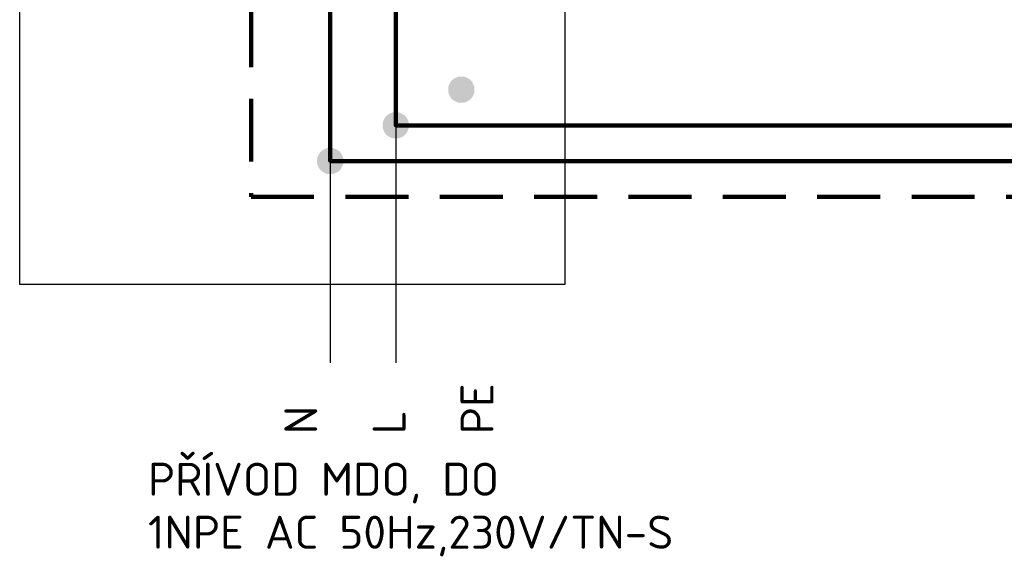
# Model space of a CAD drawing. Extents: x 171565 to 840288, y -737149 to -289557.
# Tile 20 of 59: x 419593 to 423505, y -356127 to -353992. Entities that reach past the tile are written whole.
import ezdxf

# ---------------------------------------------------------------- set-up
doc = ezdxf.new("R2010")
doc.units = 0
doc.header["$MEASUREMENT"] = 0
doc.header["$PDMODE"] = 1
doc.linetypes.add('DASHDOT', pattern=[1, 0.5, -0.25, 0, -0.25])
doc.linetypes.add('DASHED2', pattern=[0.375, 0.25, -0.125])
doc.layers.add('0_stavba', color=7, linetype='Continuous')
doc.layers.add('H', color=7, linetype='Continuous', lineweight=100)
doc.layers.add('P', color=250, linetype='Continuous', lineweight=100)
doc.styles.add('ad_popis', font='isocpeur.ttf')

msp = doc.modelspace()

# ---------------------------------------------------------------- hatches: boundary and pattern name
at = {"layer": 'H', "linetype": 'DASHDOT'}
for points in [[(421347.7, -354217.5), (421358.1, -354217.5), (421368.5, -354221.6), (421376.8, -354225.8), (421385.2, -354232), (421391.4, -354240.4), (421395.6, -354248.7), (421399.7, -354259.1), (421399.7, -354269.5), (421399.7, -354280), (421395.6, -354290.4), (421391.4, -354298.7), (421385.2, -354307), (421376.8, -354313.3), (421368.5, -354317.5), (421358.1, -354321.6), (421347.7, -354321.6), (421337.2, -354321.6), (421326.8, -354317.5), (421318.5, -354313.3), (421310.2, -354307), (421303.9, -354298.7), (421299.7, -354290.4), (421295.6, -354280), (421295.6, -354269.5), (421295.6, -354259.1), (421299.7, -354248.7), (421303.9, -354240.4), (421310.2, -354232), (421318.5, -354225.8), (421326.8, -354221.6), (421337.2, -354217.5)], [(421087.2, -354359.1), (421097.7, -354359.1), (421108.1, -354363.3), (421116.4, -354367.5), (421124.7, -354373.7), (421131, -354382), (421135.2, -354390.4), (421139.3, -354400.8), (421139.3, -354411.2), (421139.3, -354421.6), (421135.2, -354432), (421131, -354440.4), (421124.7, -354448.7), (421116.4, -354455), (421108.1, -354459.1), (421097.7, -354463.3), (421087.2, -354463.3), (421076.8, -354463.3), (421066.4, -354459.1), (421058.1, -354455), (421049.7, -354448.7), (421043.5, -354440.4), (421039.3, -354432), (421035.2, -354421.6), (421035.2, -354411.2), (421035.2, -354400.8), (421039.3, -354390.4), (421043.5, -354382), (421049.7, -354373.7), (421058.1, -354367.5), (421066.4, -354363.3), (421076.8, -354359.1)], [(420826.8, -354500.8), (420837.2, -354500.8), (420847.7, -354505), (420856, -354509.1), (420864.3, -354515.4), (420870.6, -354523.7), (420874.7, -354532), (420878.9, -354542.5), (420878.9, -354552.9), (420878.9, -354563.3), (420874.7, -354573.7), (420870.6, -354582), (420864.3, -354590.4), (420856, -354596.6), (420847.7, -354600.8), (420837.2, -354605), (420826.8, -354605), (420816.4, -354605), (420806, -354600.8), (420797.7, -354596.6), (420789.3, -354590.4), (420783.1, -354582), (420778.9, -354573.7), (420774.7, -354563.3), (420774.7, -354552.9), (420774.7, -354542.5), (420778.9, -354532), (420783.1, -354523.7), (420789.3, -354515.4), (420797.7, -354509.1), (420806, -354505), (420816.4, -354500.8)]]:
    msp.add_hatch(color=0, dxfattribs=at).paths.add_polyline_path(points)

# ---------------------------------------------------------------- linework, layer by layer
at = {"ltscale": 200}
for p, q in [((421087.2, -354411.2, 900), (421087.2, -355354.8, 900)), ((420826.8, -354552.9, 900), (420826.8, -355354.8, 900))]:
    msp.add_line(p, q, dxfattribs=at)
at = {"ltscale": 200, "elevation": 900}
msp.add_lwpolyline([(419593, -350207), (421759.3, -350207), (421759.3, -355043.3), (419593, -355043.3)], close=True, dxfattribs=at)
at = {"layer": '0_stavba', "linetype": 'Continuous', "lineweight": 0, "ltscale": 300}
for p in [(419675.9, -354522.2, 747.6), (422475.9, -354522.2, 747.6), (421075.9, -354772.2, -1723.8)]:
    msp.add_point(p, dxfattribs=at)
at = {"layer": 'P', "color": 0, "linetype": 'Continuous', "elevation": 900}
for points in [[(420826.8, -353930.4), (420826.8, -354552.9), (424412.8, -354552.9), (424412.8, -350624.1)], [(421087.2, -353930.4), (421087.2, -354411.2), (424762.8, -354411.2), (424762.8, -350624.1)]]:
    msp.add_lwpolyline(points, dxfattribs=at)
at = {"layer": 'P', "color": 0, "linetype": 'DASHED2', "ltscale": 1000, "elevation": 900}
msp.add_lwpolyline([(420512.2, -353930.4), (420512.2, -354694.5), (423712.8, -354694.5), (423712.8, -351863.7), (425610.7, -351863.7)], dxfattribs=at)

# ---------------------------------------------------------------- texts
at = {"style": 'ad_popis'}
for s, height, p in [('PE', 131.25, (421476, -355637.9, 900)), ('N', 131.2, (420776, -355637.9, 900)), ('L', 131.2, (421126, -355637.9, 900))]:
    msp.add_text(s, height=height, rotation=90, dxfattribs=at).set_placement(p)
for s, p in [('PŘÍVOD MDO, DO', (420102.7, -355882.2, 900)), ('1NPE AC 50Hz,230V/TN-S', (420102.7, -356092.6, 900))]:
    msp.add_text(s, height=131.25, dxfattribs=at).set_placement(p)

doc.saveas('drawing.dxf')
